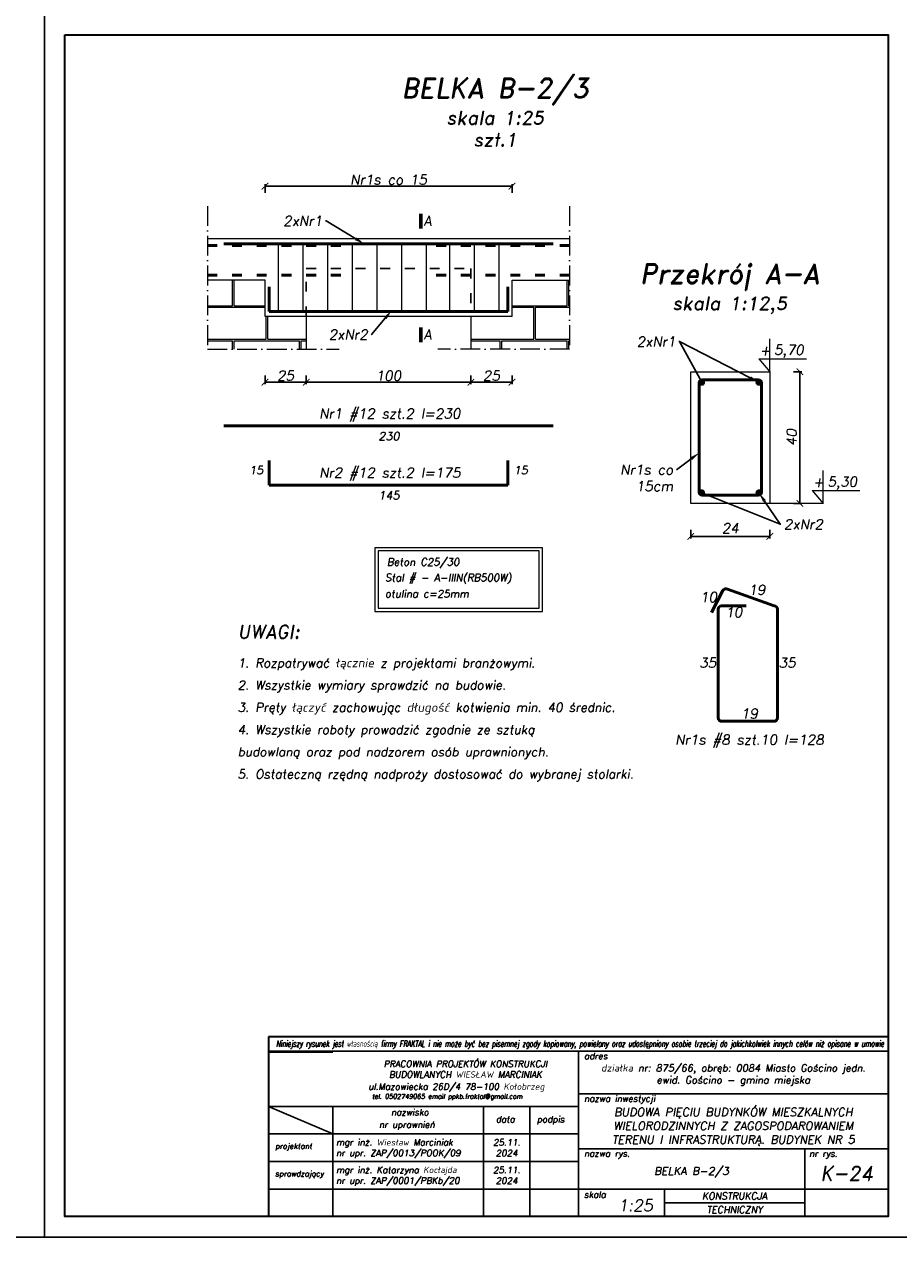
# Model space of a CAD drawing. Header units: millimetres. Extents: x 295948 to 312016, y 6878 to 18016.
# Tile 33 of 252: x 302079 to 302610, y 10584 to 11327. Entities that reach past the tile are written whole.
import ezdxf
from ezdxf import colors
from ezdxf.entities.mleader import LeaderData, LeaderLine
from ezdxf.math import Vec2, Vec3

# ---------------------------------------------------------------- set-up
doc = ezdxf.new("R2010")
doc.units = ezdxf.units.MM
doc.linetypes.add('ACAD_ISO03W100', pattern=[30, 12, -18])
doc.linetypes.add('ACAD_ISO10W100', pattern=[18, 12, -3, 0, -3])
for name, color, linetype, lineweight in [('konstrukcja', 3, 'Continuous', 35), ('konstrukcja fundamenty', 6, 'ACAD_ISO10W100', 35), ('konstrukcja wymiary', 1, 'Continuous', 13), ('kreskowanie', 253, 'Continuous', 0), ('opisy', 2, 'Continuous', 18), ('osie', 5, 'ACAD_ISO10W100', 13), ('zbrojenie', 4, 'Continuous', 50), ('ściana konstrukcja', 107, 'Continuous', 18)]:
    doc.layers.add(name, color=color, linetype=linetype, lineweight=lineweight)
doc.layers.add('przerywane', color=6, linetype='ACAD_ISO03W100')
doc.layers.add('tabelka', color=5, linetype='Continuous')
doc.styles.add('KONSTRUKCJA', font='romand.shx', dxfattribs={"oblique": 10})
doc.styles.add('konstrukcja3', font='romand.shx', dxfattribs={"oblique": 10, "height": 6})
doc.styles.add('mój opis', font='romand.shx', dxfattribs={"oblique": 20})
doc.styles.get("Standard").update_dxf_attribs({"font": 'romand.shx', "oblique": 10})
doc.dimstyles.new('125', dxfattribs={"dimtxt": 6, "dimasz": 4, "dimexe": 1.25, "dimexo": 0.625, "dimgap": 1, "dimtad": 1, "dimdec": 0, "dimtxsty": 'konstrukcja3', "dimblk": 'ARCHTICK', "dimcen": 2.5, "dimadec": 0, "dimazin": 0, "dimtfac": 1, "dimtdec": 0, "dimtix": 1, "dimtmove": 0, "dimatfit": 3, "dimfxl": 4, "dimfxlon": 1, "dimarcsym": 0})
doc.dimstyles.new('125 do 112.5', dxfattribs={"dimtxt": 6, "dimasz": 4, "dimexe": 1.25, "dimexo": 0.625, "dimgap": 2, "dimtad": 1, "dimdec": 0, "dimlfac": 0.5, "dimrnd": 0.5, "dimtxsty": 'konstrukcja3', "dimblk": 'ARCHTICK', "dimcen": 2.5, "dimadec": 0, "dimazin": 0, "dimtfac": 1, "dimtdec": 0, "dimtix": 1, "dimtmove": 0, "dimatfit": 3, "dimfxl": 4, "dimfxlon": 1, "dimarcsym": 0})

# ---------------------------------------------------------------- blocks, each defined once
blk = doc.blocks.new('_ArchTick')
at = {"color": 0, "linetype": 'ByBlock', "lineweight": 13, "const_width": 0.15}
blk.add_lwpolyline([(-0.5, -0.5), (0.5, 0.5)], dxfattribs=at)
blk = doc.blocks.new('*D657')
at = {"layer": 'Defpoints', "color": 0, "transparency": 16777216}
for p in [(302350.29, 11149.73), (302375.29, 11149.73), (302350.29, 11109.73)]:
    blk.add_point(p, dxfattribs=at)
at = {"layer": 'konstrukcja wymiary', "color": 0, "lineweight": -2, "transparency": 16777216}
for p, q in [((302350.29, 11113.73), (302350.29, 11108.48)), ((302375.29, 11109.73), (302350.29, 11109.73)), ((302375.29, 11113.73), (302375.29, 11108.48))]:
    blk.add_line(p, q, dxfattribs=at)
at = {"layer": 'konstrukcja wymiary', "color": 0, "lineweight": -2, "transparency": 16777216, "xscale": 4, "yscale": 4, "zscale": 4, "rotation": 180}
blk.add_blockref('_ArchTick', (302350.29, 11109.73), dxfattribs=at)
at = {"layer": 'konstrukcja wymiary', "color": 0, "lineweight": -2, "transparency": 16777216, "xscale": 4, "yscale": 4, "zscale": 4}
blk.add_blockref('_ArchTick', (302375.29, 11109.73), dxfattribs=at)
at = {"layer": 'konstrukcja wymiary', "color": 0, "transparency": 16777216, "insert": (302362.79, 11113.73), "char_height": 6, "attachment_point": 5, "style": 'konstrukcja3'}
blk.add_mtext('25', dxfattribs=at)
blk = doc.blocks.new('*D658')
at = {"layer": 'Defpoints', "color": 0, "transparency": 16777216}
for p in [(302350.29, 11149.73), (302250.29, 11129.73), (302250.29, 11109.73)]:
    blk.add_point(p, dxfattribs=at)
at = {"layer": 'konstrukcja wymiary', "color": 0, "lineweight": -2, "transparency": 16777216}
for p, q in [((302250.29, 11113.73), (302250.29, 11108.48)), ((302350.29, 11109.73), (302250.29, 11109.73)), ((302350.29, 11113.73), (302350.29, 11108.48))]:
    blk.add_line(p, q, dxfattribs=at)
at = {"layer": 'konstrukcja wymiary', "color": 0, "lineweight": -2, "transparency": 16777216, "xscale": 4, "yscale": 4, "zscale": 4, "rotation": 180}
blk.add_blockref('_ArchTick', (302250.29, 11109.73), dxfattribs=at)
at = {"layer": 'konstrukcja wymiary', "color": 0, "lineweight": -2, "transparency": 16777216, "xscale": 4, "yscale": 4, "zscale": 4}
blk.add_blockref('_ArchTick', (302350.29, 11109.73), dxfattribs=at)
at = {"layer": 'konstrukcja wymiary', "color": 0, "transparency": 16777216, "insert": (302300.29, 11113.73), "char_height": 6, "attachment_point": 5, "style": 'konstrukcja3'}
blk.add_mtext('100', dxfattribs=at)
blk = doc.blocks.new('*D659')
at = {"layer": 'Defpoints', "color": 0, "transparency": 16777216}
for p in [(302225.29, 11149.73), (302250.29, 11129.73), (302225.29, 11109.73)]:
    blk.add_point(p, dxfattribs=at)
at = {"layer": 'konstrukcja wymiary', "color": 0, "lineweight": -2, "transparency": 16777216}
for p, q in [((302225.29, 11113.73), (302225.29, 11108.48)), ((302250.29, 11109.73), (302225.29, 11109.73)), ((302250.29, 11113.73), (302250.29, 11108.48))]:
    blk.add_line(p, q, dxfattribs=at)
at = {"layer": 'konstrukcja wymiary', "color": 0, "lineweight": -2, "transparency": 16777216, "xscale": 4, "yscale": 4, "zscale": 4, "rotation": 180}
blk.add_blockref('_ArchTick', (302225.29, 11109.73), dxfattribs=at)
at = {"layer": 'konstrukcja wymiary', "color": 0, "lineweight": -2, "transparency": 16777216, "xscale": 4, "yscale": 4, "zscale": 4}
blk.add_blockref('_ArchTick', (302250.29, 11109.73), dxfattribs=at)
at = {"layer": 'konstrukcja wymiary', "color": 0, "transparency": 16777216, "insert": (302237.79, 11113.73), "char_height": 6, "attachment_point": 5, "style": 'konstrukcja3'}
blk.add_mtext('25', dxfattribs=at)
blk = doc.blocks.new('*D648')
at = {"layer": 'Defpoints', "color": 0, "transparency": 16777216}
for p in [(302375.29, 11228.73), (302225.29, 11149.73), (302375.29, 11149.73)]:
    blk.add_point(p, dxfattribs=at)
at = {"layer": 'konstrukcja wymiary', "color": 0, "lineweight": -2, "transparency": 16777216}
for p, q in [((302225.29, 11224.73), (302225.29, 11229.98)), ((302225.29, 11228.73), (302375.29, 11228.73)), ((302375.29, 11224.73), (302375.29, 11229.98))]:
    blk.add_line(p, q, dxfattribs=at)
at = {"layer": 'konstrukcja wymiary', "color": 0, "lineweight": -2, "transparency": 16777216, "xscale": 4, "yscale": 4, "zscale": 4, "rotation": 180}
blk.add_blockref('_ArchTick', (302225.29, 11228.73), dxfattribs=at)
at = {"layer": 'konstrukcja wymiary', "color": 0, "lineweight": -2, "transparency": 16777216, "xscale": 4, "yscale": 4, "zscale": 4}
blk.add_blockref('_ArchTick', (302375.29, 11228.73), dxfattribs=at)
at = {"layer": 'konstrukcja wymiary', "color": 0, "transparency": 16777216, "insert": (302300.29, 11232.73), "char_height": 6, "attachment_point": 5, "style": 'konstrukcja3'}
blk.add_mtext('Nr1s co 15', dxfattribs=at)
blk = doc.blocks.new('*D662')
at = {"layer": 'Defpoints', "color": 0, "transparency": 16777216}
for p in [(302483.87, 11036.15), (302531.87, 11036.15), (302483.87, 11016.15)]:
    blk.add_point(p, dxfattribs=at)
at = {"layer": 'konstrukcja wymiary', "color": 0, "lineweight": -2, "transparency": 16777216}
for p, q in [((302483.87, 11020.15), (302483.87, 11014.9)), ((302531.87, 11020.15), (302531.87, 11014.9)), ((302531.87, 11016.15), (302483.87, 11016.15))]:
    blk.add_line(p, q, dxfattribs=at)
at = {"layer": 'konstrukcja wymiary', "color": 0, "lineweight": -2, "transparency": 16777216, "xscale": 4, "yscale": 4, "zscale": 4, "rotation": 180}
blk.add_blockref('_ArchTick', (302483.87, 11016.15), dxfattribs=at)
at = {"layer": 'konstrukcja wymiary', "color": 0, "lineweight": -2, "transparency": 16777216, "xscale": 4, "yscale": 4, "zscale": 4}
blk.add_blockref('_ArchTick', (302531.87, 11016.15), dxfattribs=at)
at = {"layer": 'konstrukcja wymiary', "color": 0, "transparency": 16777216, "insert": (302507.87, 11021.15), "char_height": 6, "attachment_point": 5, "style": 'konstrukcja3'}
blk.add_mtext('24', dxfattribs=at)
blk = doc.blocks.new('*D663')
at = {"layer": 'Defpoints', "color": 0, "transparency": 16777216}
for p in [(302531.87, 11116.15), (302531.87, 11036.15), (302550.14, 11036.15)]:
    blk.add_point(p, dxfattribs=at)
at = {"layer": 'konstrukcja wymiary', "color": 0, "lineweight": -2, "transparency": 16777216}
for p, q in [((302546.14, 11116.15), (302551.39, 11116.15)), ((302550.14, 11116.15), (302550.14, 11036.15)), ((302546.14, 11036.15), (302551.39, 11036.15))]:
    blk.add_line(p, q, dxfattribs=at)
at = {"layer": 'konstrukcja wymiary', "color": 0, "lineweight": -2, "transparency": 16777216, "xscale": 4, "yscale": 4, "zscale": 4}
for p, rotation in [((302550.14, 11116.15), 90), ((302550.14, 11036.15), 270)]:
    blk.add_blockref('_ArchTick', p, dxfattribs=dict(at, rotation=rotation))
at = {"layer": 'konstrukcja wymiary', "color": 0, "transparency": 16777216, "insert": (302545.14, 11076.15), "char_height": 6, "attachment_point": 5, "rotation": 90, "style": 'konstrukcja3'}
blk.add_mtext('40', dxfattribs=at)

msp = doc.modelspace()

# ---------------------------------------------------------------- hatches: boundary and pattern name
at = {"layer": 'kreskowanie'}
h = msp.add_hatch(dxfattribs=at)
h.set_pattern_fill('AR-B816C', color=256, scale=0.1, style=0)
h.set_pattern_definition([(0, (88216.641, 3799.364), (20.32, 20.32), [39.6875, -0.9525]), (0, (88196.321, 3800.317), (20.32, 20.32), [39.6875, -0.9525]), (90, (88216.641, 3799.364), (-20.32, 20.32), [-21.2725, 19.3675]), (90, (88215.689, 3799.364), (-20.32, 20.32), [-21.2725, 19.3675])])
h.paths.add_polyline_path([(302410.287, 11129.728), (302410.287, 11171.728), (302375.287, 11171.728), (302375.287, 11149.728), (302350.287, 11149.728), (302350.287, 11129.728)])
h.paths.add_polyline_path([(302250.287, 11129.728), (302250.287, 11149.728), (302225.287, 11149.728), (302225.287, 11171.728), (302190.287, 11171.728), (302190.287, 11129.728)])
at = {"layer": 'zbrojenie'}
h = msp.add_hatch(color=256, dxfattribs=at)
edge = h.paths.add_edge_path()
edge.add_arc((302490.474, 11109.695), 1.2, 0, 360)
h = msp.add_hatch(color=256, dxfattribs=at)
edge = h.paths.add_edge_path()
edge.add_arc((302525.268, 11109.695), 1.2, 0, 360)
h = msp.add_hatch(color=256, dxfattribs=at)
edge = h.paths.add_edge_path()
edge.add_arc((302490.474, 11042.614), 1.2, 0, 360)
h = msp.add_hatch(color=256, dxfattribs=at)
edge = h.paths.add_edge_path()
edge.add_arc((302525.268, 11042.614), 1.2, 0, 360)

# ---------------------------------------------------------------- linework, layer by layer
msp.add_line((302227.394, 10703.142), (302266.429, 10703.142))
at = {"layer": 'konstrukcja'}
msp.add_lwpolyline([(302103.785, 11320.687), (302603.785, 11320.687), (302603.785, 10603.187), (302103.785, 10603.187)], close=True, dxfattribs=at)
at = {"layer": 'konstrukcja fundamenty', "linetype": 'Continuous'}
for p, q in [((302603.785, 10712.336), (302227.394, 10712.336)), ((302227.394, 10712.336), (302227.394, 10603.187)), ((302227.394, 10703.558), (302227.394, 10603.187))]:
    msp.add_line(p, q, dxfattribs=at)
at = {"layer": 'konstrukcja wymiary', "lineweight": 60}
for p, q in [((302319.837, 11203.01), (302319.837, 11211.884)), ((302319.837, 11134.039), (302319.837, 11142.913))]:
    msp.add_line(p, q, dxfattribs=at)
at = {"layer": 'konstrukcja wymiary'}
for p, q in [((302233.446, 11152.228), (302233.446, 11194.228)), ((302248.446, 11152.228), (302248.446, 11194.228)), ((302263.446, 11152.228), (302263.446, 11194.228)), ((302278.446, 11152.228), (302278.446, 11194.228)), ((302293.446, 11152.228), (302293.446, 11194.228)), ((302308.446, 11152.228), (302308.446, 11194.228)), ((302323.446, 11152.228), (302323.446, 11194.228)), ((302337.446, 11152.228), (302337.446, 11194.228)), ((302352.446, 11152.228), (302352.446, 11194.228)), ((302367.446, 11152.228), (302367.446, 11194.228)), ((302564.31, 11036.155), (302531.871, 11036.155))]:
    msp.add_line(p, q, dxfattribs=at)
for points in [[(301566.285, 11333.187), (302091.285, 11333.187), (302091.285, 10590.687), (301566.285, 10590.687)], [(302091.285, 11333.187), (302616.285, 11333.187), (302616.285, 10590.687), (302091.285, 10590.687)], [(302291.965, 10970.589), (302393.795, 10970.589), (302393.795, 11009.291), (302291.965, 11009.291)], [(302293.965, 10972.589), (302391.795, 10972.589), (302391.795, 11007.291), (302293.965, 11007.291)], [(301041.285, 10590.687), (303141.285, 10590.687), (303141.285, 9848.187), (301041.285, 9848.187)]]:
    msp.add_lwpolyline(points, close=True, dxfattribs=at)
at = {"layer": 'opisy'}
for p, q in [((302531.871, 11116.155), (302531.871, 11136.155)), ((302525.211, 11124.044), (302554.045, 11124.044)), ((302525.211, 11124.044), (302531.871, 11116.155)), ((302564.31, 11036.155), (302564.31, 11056.155)), ((302557.65, 11044.044), (302586.484, 11044.044)), ((302557.65, 11044.044), (302564.31, 11036.155))]:
    msp.add_line(p, q, dxfattribs=at)
at = {"layer": 'osie'}
for p, q in [((302190.287, 11216.728), (302190.287, 11129.728)), ((302410.287, 11216.728), (302410.287, 11129.728)), ((302190.287, 11129.728), (302270.287, 11129.728)), ((302410.287, 11129.728), (302330.287, 11129.728))]:
    msp.add_line(p, q, dxfattribs=at)
at = {"layer": 'przerywane', "ltscale": 0.5}
for p, q in [((302250.287, 11149.728), (302250.287, 11178.728)), ((302250.287, 11178.728), (302350.287, 11178.728)), ((302350.287, 11178.728), (302350.287, 11149.728))]:
    msp.add_line(p, q, dxfattribs=at)
at = {"layer": 'tabelka', "color": 2, "linetype": 'ByBlock'}
for p, q in [((302603.785, 10703.558), (302227.394, 10703.558)), ((302603.785, 10703.558), (302227.394, 10703.558)), ((302415.589, 10703.558), (302415.589, 10603.187)), ((302415.589, 10703.558), (302415.589, 10603.187)), ((302603.785, 10703.558), (302603.785, 10603.187)), ((302603.785, 10703.558), (302603.785, 10603.187)), ((302415.589, 10677.784), (302603.785, 10677.784)), ((302227.394, 10670.101), (302415.589, 10670.101)), ((302227.394, 10670.101), (302266.56, 10653.373)), ((302227.394, 10670.101), (302415.589, 10670.101)), ((302227.394, 10670.101), (302266.56, 10653.373)), ((302266.56, 10670.101), (302266.56, 10603.187)), ((302266.56, 10670.101), (302266.56, 10603.187)), ((302358.043, 10670.101), (302358.043, 10603.187)), ((302358.043, 10670.101), (302358.043, 10603.187)), ((302386.075, 10670.101), (302386.075, 10603.187)), ((302227.394, 10653.373), (302415.589, 10653.373)), ((302227.394, 10653.373), (302415.589, 10653.373)), ((302415.589, 10644.316), (302603.785, 10644.316)), ((302415.589, 10644.316), (302603.785, 10644.316)), ((302553.027, 10644.316), (302553.027, 10603.187)), ((302553.027, 10644.316), (302553.027, 10603.187)), ((302227.394, 10636.644), (302415.589, 10636.644)), ((302227.394, 10636.644), (302415.589, 10636.644)), ((302227.394, 10619.916), (302603.785, 10619.916)), ((302227.394, 10619.916), (302553.027, 10619.916)), ((302467.866, 10619.916), (302467.866, 10603.187)), ((302467.866, 10619.916), (302467.866, 10603.187)), ((302467.866, 10611.552), (302553.027, 10611.552)), ((302227.394, 10603.187), (302603.785, 10603.187)), ((302227.394, 10603.187), (302603.785, 10603.187)), ((302269.215, 10603.187), (302603.785, 10603.187)), ((302269.215, 10603.187), (302603.785, 10603.187))]:
    msp.add_line(p, q, dxfattribs=at)
at = {"layer": 'zbrojenie', "linetype": 'ACAD_ISO03W100', "ltscale": 0.5}
for p, q in [((302271.287, 11192.728), (302190.287, 11192.728)), ((302329.287, 11192.728), (302410.287, 11192.728)), ((302271.287, 11174.728), (302190.287, 11174.728)), ((302329.287, 11174.728), (302410.287, 11174.728))]:
    msp.add_line(p, q, dxfattribs=at)
at = {"layer": 'zbrojenie'}
for p, q in [((302200.287, 11193.728), (302400.287, 11193.728)), ((302227.787, 11152.728), (302227.787, 11167.728)), ((302372.787, 11152.728), (302372.787, 11167.728)), ((302227.787, 11152.728), (302372.787, 11152.728)), ((302200.287, 11083.212), (302400.287, 11083.212)), ((302227.787, 11047.316), (302227.787, 11062.316)), ((302372.787, 11047.316), (302372.787, 11062.316)), ((302227.787, 11047.316), (302372.787, 11047.316)), ((302503.365, 10983.296), (302496.452, 10969.984)), ((302506.061, 10984.149), (302534.494, 10973.921)), ((302500.494, 10905.921), (302500.494, 10971.921)), ((302502.494, 10973.921), (302517.494, 10973.921)), ((302536.494, 10971.921), (302536.494, 10905.921)), ((302534.494, 10903.921), (302502.494, 10903.921))]:
    msp.add_line(p, q, dxfattribs=at)
msp.add_lwpolyline([(302524.871, 11041.155), (302490.871, 11041.155, -0.4142136), (302488.871, 11043.155), (302488.871, 11109.155, -0.4142136), (302490.871, 11111.155), (302524.871, 11111.155, -0.4142136), (302526.871, 11109.155), (302526.871, 11043.155, -0.4142136)], format="xyb", close=True, dxfattribs=at)
for centre in [(302490.474, 11109.695), (302525.268, 11109.695), (302490.474, 11042.614), (302525.268, 11042.614)]:
    msp.add_circle(centre, 1.2, dxfattribs=at)
for centre, start, end in [((302505.14, 10982.374), 62.556395, 152.556395), ((302502.494, 10971.921), 90, 180), ((302534.494, 10971.921), 0, 90), ((302502.494, 10905.921), 180, 270), ((302534.494, 10905.921), 270, 0)]:
    msp.add_arc(centre, 2, start, end, dxfattribs=at)
at = {"layer": 'ściana konstrukcja'}
for p, q in [((302410.287, 11196.728), (302190.287, 11196.728)), ((302225.287, 11171.728), (302190.287, 11171.728)), ((302225.287, 11149.728), (302225.287, 11171.728)), ((302375.287, 11149.728), (302375.287, 11171.728)), ((302375.287, 11171.728), (302410.287, 11171.728)), ((302375.287, 11149.728), (302225.287, 11149.728)), ((302250.287, 11149.728), (302250.287, 11129.728)), ((302350.287, 11149.728), (302350.287, 11129.728)), ((302483.871, 11116.155), (302531.871, 11116.155)), ((302483.871, 11036.155), (302483.871, 11116.155)), ((302531.871, 11116.155), (302531.871, 11036.155)), ((302531.871, 11036.155), (302483.871, 11036.155))]:
    msp.add_line(p, q, dxfattribs=at)

# ---------------------------------------------------------------- texts
at = {"insert": (302231.984, 10710.108), "char_height": 3.801927, "width": 361.1286, "attachment_point": 1}
msp.add_mtext('{\\Fsimplex|c238;\\W0.6;Niniejszy rysunek jest własnością firmy FRAKTAL i nie może być bez pisemnej zgody kopiowany, powielany oraz udostępniony osobie trzeciej do jakichkolwiek innych celów niż opisane w umowie}', dxfattribs=at)
at = {"style": 'mój opis'}
for s, insert, char_height, width, attachment_point in [('{\\Q10;adres}', (302419.043, 10702.597), 3.87233, 191.63894, 1), ('\\pxqc;{\\Q10;PRACOWNIA PROJEKTÓW KONSTRUKCJI\\PBUDOWLANYCH WIESŁAW MARCINIAK}', (302251.187, 10697.868), 3.87233, 191.63894, 1), ('\\pxqc;{\\Q10;działka nr: 875/66, obręb: 0084 Miasto Gościno jedn. ewid. Gościno - gmina miejska }', (302509.687, 10689.113), 4.33333, 188.19538, 5), ('{\\Q10;ul.Mazowiecka 26D/4 78-100 Kołobrzeg\\P\\pxql;\\H0.85511x; \\H0.85714x;tel. 0502749065 email ppkb.fraktal@gmail.com}', (302287.992, 10684.074), 3.87233, 191.63894, 1), ('{\\Q10;nazwa inwestycji}', (302419.043, 10676.822), 3.87233, 191.63894, 1), ('\\pxsm1,qc;{\\Q10;BUDOWA PIĘCIU BUDYNKÓW MIESZKALNYCH WIELORODZINNYCH Z ZAGOSPODAROWANIEM TERENU I INFRASTRUKTURĄ. BUDYNEK NR 5}', (302509.687, 10657.72), 4.999995, 188.19538, 5), ('{\\Q10;nazwisko}', (302301.822, 10668.532), 3.87233, 191.63894, 1), ('{\\Q10;data}', (302365.496, 10664.229), 3.87233, 191.63894, 1), ('{\\Q10;podpis}', (302390.401, 10664.229), 3.87233, 191.63894, 1), ('{\\Q10;nr uprawnień}', (302294.513, 10661.018), 3.87233, 191.63894, 1), ('\\pxt20;{\\Q10;projektant}', (302231.418, 10647.664), 3.31128, 191.63894, 1), ('{\\Q10;mgr inż. Wiesław Marciniak}', (302268.44, 10650.258), 3.87233, 191.63894, 1), ('{\\Q10;25.11.\\P2024}', (302372.059, 10645.009), 3.87233, 28.03215, 5), ('\\A1;{\\Q10;nr upr. ZAP/0013/POOK/09}', (302268.44, 10643.782), 3.87233, 191.63894, 1), ('{\\Q10;nazwa rys.}', (302419.043, 10643.477), 3.86666, 191.63894, 1), ('{\\Q10;nr rys.}', (302555.743, 10643.37), 3.87233, 191.63894, 1), ('{\\Q10;mgr inż. Katarzyna Kocłajda}', (302268.44, 10633.529), 3.87233, 191.63894, 1), ('{\\Q10;25.11.\\P2024}', (302372.059, 10628.28), 3.87233, 28.03215, 5), ('\\pxqc;{\\Q10;BELKA B-2/3}', (302484.308, 10630.125), 4.79999, 137.43732, 5), ('{\\Q10;K-24}', (302578.406, 10629.436), 8.62312, 50.75806, 5), ('\\pxt20;{\\Q10;sprawdzający}', (302231.418, 10630.935), 3.31128, 191.63894, 1), ('\\A1;{\\Q10;nr upr. ZAP/0001/PBKb/20}', (302268.44, 10627.053), 3.87233, 191.63894, 1), ('{\\Q10;skala}', (302418.974, 10618.542), 3.87233, 191.63894, 1), ('{\\Q10;KONSTRUKCJA}', (302510.446, 10615.734), 4.18212, 85.16082, 5), ('{\\Q10;1:25}', (302439.748, 10613.541), 7.04061, 191.63894, 1), ('{\\Q10;TECHNICZNY}', (302510.446, 10607.37), 4.18212, 85.16082, 5)]:
    msp.add_mtext(s, dxfattribs=dict(at, insert=insert, char_height=char_height, width=width, attachment_point=attachment_point))
at = {"layer": 'opisy'}
for s, insert, char_height, width, attachment_point, style in [('\\pxqc;BELKA B-2/3\\P{\\H0.66666x;skala 1:25\\Pszt.1}', (302365.061, 11273.626), 12, 378.47761, 5, 'KONSTRUKCJA'), ('A', (302321.598, 11210.727), 6, 126.49987, 1, 'KONSTRUKCJA'), ('\\pxqc;{\\H2x;Przekrój A-A\\P\\H0.66667x;skala 1:12,5}', (302507.479, 11166.434), 6, 314.05598, 5, 'konstrukcja3'), ('A', (302321.598, 11141.756), 6, 126.49987, 1, 'KONSTRUKCJA'), ('+', (302525.628, 11132.06), 6, 5.25172, 1, 'konstrukcja3'), ('5,70', (302534.44, 11132.402), 6, 5.25172, 1, 'konstrukcja3'), ('\\A1;Nr1 #12 szt.2 l=230', (302301.046, 11089.708), 6, 214.88745, 5, 'KONSTRUKCJA'), ('\\A1;230', (302300.597, 11076.976), 5, 184.88745, 5, 'KONSTRUKCJA'), ('\\A1;15', (302219.957, 11056.386), 5, 184.88745, 5, 'KONSTRUKCJA'), ('\\A1;Nr2 #12 szt.2 l=175', (302301.046, 11053.812), 6, 214.88745, 5, 'KONSTRUKCJA'), ('\\A1;15', (302380.618, 11056.386), 5, 184.88745, 5, 'KONSTRUKCJA'), ('+', (302558.066, 11052.06), 6, 5.25172, 1, 'konstrukcja3'), ('5,30', (302566.879, 11052.402), 6, 5.25172, 1, 'konstrukcja3'), ('\\A1;145', (302300.597, 11041.08), 5, 184.88745, 5, 'KONSTRUKCJA'), ('Beton C25/30', (302299.389, 11002.877), 4.5, 142.31235, 1, 'KONSTRUKCJA'), ('Stal # - A-IIIN(RB500W) ', (302298.216, 10993.372), 4.5, 142.31235, 1, 'KONSTRUKCJA'), ('otulina c=25mm', (302298.18, 10983.562), 4.5, 142.31235, 1, 'KONSTRUKCJA'), ('\\pxqc;10', (302494.622, 10979.304), 6, 122.63167, 5, 'konstrukcja3'), ('\\pxqc;19', (302524.081, 10983.727), 6, 122.63167, 5, 'konstrukcja3'), ('\\pxqc;10', (302509.994, 10970.087), 6, 122.63167, 5, 'konstrukcja3'), ('\\A1;\\pxsm1.5;{\\H1.5x;UWAGI:\\P}1. Rozpatrywać łącznie z projektami branżowymi.\\P2. Wszystkie wymiary sprawdzić na budowie.\\P3. Pręty łączyć zachowując długość kotwienia min. 40 średnic.\\P4. Wszystkie roboty prowadzić zgodnie ze sztuką budowlaną oraz pod nadzorem osób uprawnionych.\\P5. Ostateczną rzędną nadproży dostosować do wybranej stolarki.', (302208.667, 10962.318), 5.4, 230.3335, 1, 'KONSTRUKCJA'), ('\\pxqc;35', (302494.185, 10939.465), 6, 122.63167, 5, 'konstrukcja3'), ('\\pxqc;35', (302542.388, 10939.465), 6, 122.63167, 5, 'konstrukcja3'), ('\\pxqc;19', (302519.494, 10908.613), 6, 122.63167, 5, 'konstrukcja3'), ('\\pxqc;Nr1s #8 szt.10 l=128', (302519.494, 10891.719), 6, 122.63167, 5, 'konstrukcja3')]:
    msp.add_mtext(s, dxfattribs=dict(at, insert=insert, char_height=char_height, width=width, attachment_point=attachment_point, style=style))

# ---------------------------------------------------------------- dimensions: what is measured, and where the dimension line sits
at = {"layer": 'konstrukcja wymiary'}
dim = msp.add_linear_dim(base=(302375.287, 11228.728), p1=(302225.287, 11149.728), p2=(302375.287, 11149.728), text='Nr1s co 15', dimstyle='125', dxfattribs=at)
dim.commit()
dim.dimension.update_dxf_attribs({"geometry": '*D648', "text_midpoint": (302300.287, 11232.728)})
for base, p1, p2, picture, middle in [((302225.287, 11109.728), (302250.287, 11129.728), (302225.287, 11149.728), '*D659', (302237.787, 11113.728)), ((302250.287, 11109.728), (302350.287, 11149.728), (302250.287, 11129.728), '*D658', (302300.287, 11113.728))]:
    dim = msp.add_linear_dim(base=base, p1=p1, p2=p2, dimstyle='125', override={"dimtmove": 1}, dxfattribs=at)
    dim.commit()
    dim.dimension.update_dxf_attribs({"geometry": picture, "text_midpoint": middle})
dim = msp.add_linear_dim(base=(302350.287, 11109.728), p1=(302375.287, 11149.728), p2=(302350.287, 11149.728), dimstyle='125', dxfattribs=at)
dim.commit()
dim.dimension.update_dxf_attribs({"geometry": '*D657', "text_midpoint": (302362.787, 11113.728)})
for base, p1, p2, angle, picture, middle in [((302550.136, 11036.155), (302531.871, 11116.155), (302531.871, 11036.155), 90, '*D663', (302545.136, 11076.155)), ((302483.871, 11016.155), (302531.871, 11036.155), (302483.871, 11036.155), 180, '*D662', (302507.871, 11021.155))]:
    dim = msp.add_linear_dim(base=base, p1=p1, p2=p2, angle=angle, dimstyle='125 do 112.5', dxfattribs=at)
    dim.commit()
    dim.dimension.update_dxf_attribs({"geometry": picture, "text_midpoint": middle})

# ---------------------------------------------------------------- leaders
at = {"layer": 'opisy'}
ml = msp.add_multileader_mtext('Standard', dxfattribs=at)
ml.set_content('2xNr1', color=256, style='KONSTRUKCJA')
ml.set_leader_properties()
ml.build(insert=Vec2(0, 0))
ml.multileader.update_dxf_attribs({"dogleg_length": 0.36, "arrow_head_size": 6})
ctx = ml.context
ctx.base_point, ctx.char_height, ctx.arrow_head_size, ctx.plane_origin = Vec3(302233.565, 11207.668), 6, 6, Vec3(302271.553, 11299.277)
ctx.text_align_type = 2
notes = []
notes.append((ctx, [(1, (1, 1, 0), (302262.412, 11207.668), (-1, 0), 0.36, [(0, [(302285.493, 11193.728), (302262.412, 11207.668)], 0, [])])]))
ctx.mtext.insert, ctx.mtext.width, ctx.mtext.alignment, ctx.mtext.flow_direction = Vec3(302260.052, 11210.668), 12.24233, 3, 5
ml = msp.add_multileader_mtext('Standard', dxfattribs=at)
ml.set_content('2xNr2', color=256, style='KONSTRUKCJA')
ml.set_leader_properties()
ml.build(insert=Vec2(0, 0))
ml.multileader.update_dxf_attribs({"dogleg_length": 0.36, "arrow_head_size": 6})
ctx = ml.context
ctx.base_point, ctx.char_height, ctx.arrow_head_size, ctx.plane_origin = Vec3(302259.947, 11138.662), 6, 6, Vec3(302288.241, 11227.271)
ctx.text_align_type = 2
notes.append((ctx, [(1, (1, 1, 0), (302290.021, 11138.662), (-1, 0), 0.36, [(0, [(302302.18, 11153.25), (302290.021, 11138.662)], 0, [])])]))
ctx.mtext.insert, ctx.mtext.alignment, ctx.mtext.flow_direction = Vec3(302287.661, 11141.662), 3, 5
ml = msp.add_multileader_mtext('Standard', dxfattribs=at)
ml.set_content('2xNr1', color=256, style='KONSTRUKCJA')
ml.set_leader_properties()
ml.build(insert=Vec2(0, 0))
ml.multileader.update_dxf_attribs({"dogleg_length": 0.36, "arrow_head_size": 6})
ctx = ml.context
ctx.base_point, ctx.char_height, ctx.arrow_head_size, ctx.plane_origin = Vec3(302448.204, 11134.415), 6, 6, Vec3(302489.348, 11129.158)
ctx.text_align_type = 2
notes.append((ctx, [(0, (1, 1, 0), (302477.05, 11134.415), (-1, 0), 0.36, [(1, [(302525.268, 11109.695), (302477.05, 11134.415), (302490.474, 11109.695)], 0, [])])]))
ctx.mtext.insert, ctx.mtext.width, ctx.mtext.alignment, ctx.mtext.flow_direction = Vec3(302474.69, 11137.415), 6.76228, 3, 5
ml = msp.add_multileader_mtext('Standard', dxfattribs=at)
ml.set_content('Nr1s co\\P15cm', color=256, style='KONSTRUKCJA')
ml.set_leader_properties()
ml.build(insert=Vec2(0, 0))
ml.multileader.update_dxf_attribs({"dogleg_length": 0.36, "arrow_head_size": 6})
ctx = ml.context
ctx.base_point, ctx.char_height, ctx.arrow_head_size, ctx.plane_origin = Vec3(302435.321, 11056.646), 6, 6, Vec3(302505.598, 11006.974)
ctx.text_align_type = 2
notes.append((ctx, [(1, (1, 1, 0), (302475.152, 11056.646), (-1, 0), 1.396982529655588e-11, [(0, [(302488.871, 11066.823), (302475.152, 11056.646)], 0, [])])]))
ctx.mtext.insert, ctx.mtext.alignment, ctx.mtext.flow_direction = Vec3(302473.152, 11059.646), 3, 5
ml = msp.add_multileader_mtext('Standard', dxfattribs=at)
ml.set_content('2xNr2', color=256, style='KONSTRUKCJA')
ml.set_leader_properties()
ml.build(insert=Vec2(0, 0))
ml.multileader.update_dxf_attribs({"dogleg_length": 0.36, "arrow_head_size": 6})
ctx = ml.context
ctx.base_point, ctx.char_height, ctx.arrow_head_size, ctx.plane_origin = Vec3(302538.463, 11023.492), 6, 6, Vec3(302489.348, 11043.158)
notes.append((ctx, [(1, (1, 1, 0), (302538.103, 11023.492), (1, 0), 0.36, [(1, [(302525.268, 11042.614), (302538.103, 11023.492), (302490.474, 11042.614)], 0, [])])]))
ctx.mtext.insert, ctx.mtext.width, ctx.mtext.flow_direction = Vec3(302540.463, 11026.492), 25.51207, 5
for ctx, leaders in notes:
    for number, flags, end, landing, length, lines in leaders:
        leader = LeaderData()
        leader.index, (leader.has_last_leader_line, leader.has_dogleg_vector, leader.attachment_direction) = number, flags
        leader.last_leader_point, leader.dogleg_vector, leader.dogleg_length = Vec3(end), Vec3(landing), length
        for number, points, colour, breaks in lines:
            line = LeaderLine()
            line.index, line.vertices, line.color, line.breaks = number, Vec3.list(points), colors.encode_raw_color(colour), breaks
            leader.lines.append(line)
        ctx.leaders.append(leader)

doc.saveas('drawing.dxf')
